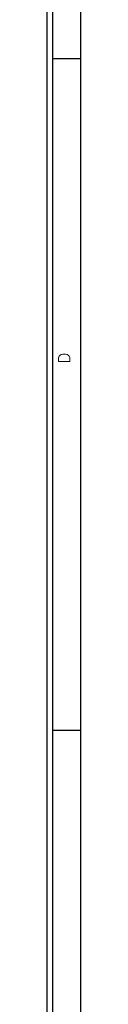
# Model space of a CAD drawing. Header units: inches. Extents: x 3 to 289, y 4 to 291.
# Tile 17 of 256: x 61.434 to 61.809, y 16.077 to 27.076. Entities that reach past the tile are written whole.
import ezdxf
from ezdxf.enums import TextEntityAlignment as Align

# ---------------------------------------------------------------- set-up
doc = ezdxf.new("R2010")
doc.units = ezdxf.units.IN
doc.header["$LTSCALE"] = 0.5
doc.header["$MEASUREMENT"] = 0
doc.layers.add('PLOTVIEW1', color=7, linetype='Continuous')
doc.styles.add('VERO5-RomanD', font='romand__.ttf')

msp = doc.modelspace()

# ---------------------------------------------------------------- linework, layer by layer
at = {"layer": 'PLOTVIEW1', "color": 97, "linetype": 'Continuous'}
for p, q in [((61.434, 5.387), (61.434, 47.887)), ((61.497, 5.387), (61.497, 47.887)), ((61.809, 5.387), (61.809, 47.887)), ((61.809, 26.637), (61.497, 26.637)), ((61.809, 19.137), (61.497, 19.137))]:
    msp.add_line(p, q, dxfattribs=at)

# ---------------------------------------------------------------- texts
at = {"layer": 'PLOTVIEW1', "color": 56, "linetype": 'Continuous', "style": 'VERO5-RomanD', "width": 0.998855}
msp.add_text('D', height=0.125, rotation=90, dxfattribs=at).set_placement((61.685, 23.235), (61.685, 23.358), align=Align.FIT)

doc.saveas('drawing.dxf')
